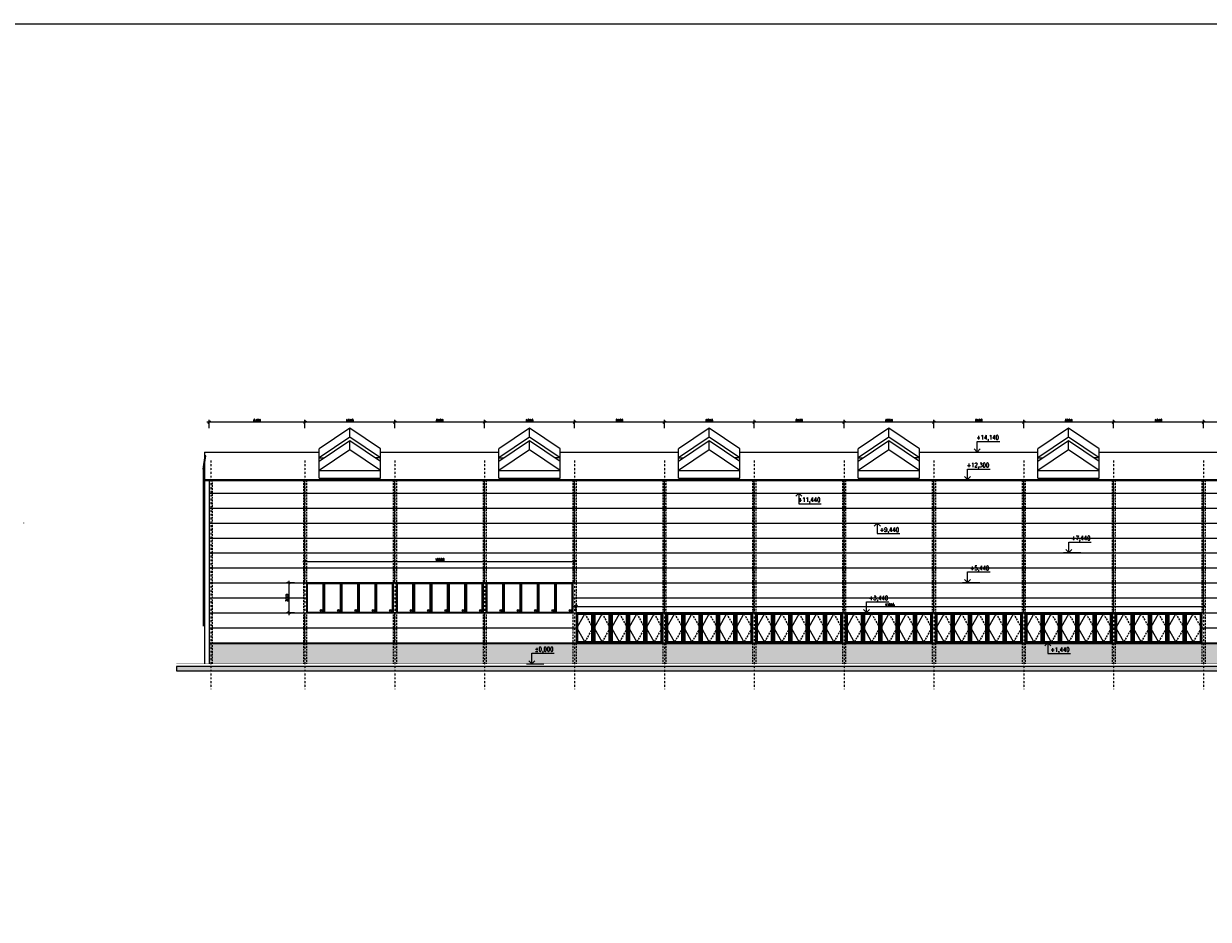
# Model space of a CAD drawing. Header units: millimetres. Extents: x -485339 to 286898, y -1189934 to 1602269.
# Tile 92 of 230: x -152662 to -73555, y -989701 to -929891. Entities that reach past the tile are written whole.
import ezdxf
from ezdxf.enums import TextEntityAlignment as Align

# ---------------------------------------------------------------- set-up
doc = ezdxf.new("R2010")
doc.units = ezdxf.units.MM
doc.header["$LTSCALE"] = 10
doc.linetypes.add('DASHDOT', pattern=[25.4, 12.7, -6.35, 0, -6.35])
doc.linetypes.add('ČÁRKOVANÁ', pattern=[19.05, 12.7, -6.35])
doc.layers.get('Defpoints').update_dxf_attribs({"lineweight": 0})
for name, color, linetype, lineweight in [('N_kóty', 10, 'Continuous', 18), ('N_okna', 10, 'Continuous', 18), ('N_popis_fasáda', 212, 'Continuous', 18), ('N_čáry_obv.plášt', 212, 'Continuous', 18), ('N_šrary', 10, 'Continuous', 18), ('St_kóty_výškové', 132, 'Continuous', 18), ('St_otvory_okna', 40, 'Continuous', 18), ('St_sloupy_opláštění_pohled', 25, 'ČÁRKOVANÁ', 18), ('St_čáry_obrys', 5, 'Continuous', 35), ('St_čáry_plné', 250, 'Continuous', 18), ('St_šrafy', 250, 'Continuous', 18)]:
    doc.layers.add(name, color=color, linetype=linetype, lineweight=lineweight)
doc.styles.add('ROMANS', font='romans.shx', dxfattribs={"width": 0.8})
doc.styles.get("Standard").update_dxf_attribs({"font": 'simplex.shx', "width": 0.8})
doc.dimstyles.new('stavebníM100', dxfattribs={"dimtxt": 165, "dimasz": 170, "dimexe": 150, "dimexo": 100, "dimgap": 30, "dimtad": 1, "dimdec": 0, "dimtxsty": 'Standard', "dimblk": 'OBLIQUE', "dimcen": -2.5, "dimdle": 150, "dimclrd": 256, "dimclre": 256, "dimclrt": 256, "dimadec": 4, "dimazin": 0, "dimtfac": 1, "dimtdec": 0, "dimtmove": 2, "dimatfit": 3, "dimldrblk": 'OBLIQUE', "dimfxl": 400, "dimfxlon": 1, "dimlwd": -1, "dimlwe": -1, "dimarcsym": 0})

# ---------------------------------------------------------------- blocks, each defined once
blk = doc.blocks.new('*U5599')
at = {"layer": 'St_sloupy_opláštění_pohled'}
for points in [[(-105, 6125), (-105, -6125)], [(105, 6125), (105, -6125)]]:
    blk.add_lwpolyline(points, dxfattribs=at)
blk = doc.blocks.new('*U5598')
at = {"layer": 'St_šrafy'}
for p in [(-60000, 0), (-54000, 0), (-48000, 0), (-42000, 0), (-36000, 0), (-30000, 0), (-24000, 0), (-18000, 0), (-12000, 0), (-6000, 0), (0, 0)]:
    blk.add_blockref('*U5599', p, dxfattribs=at)
blk = doc.blocks.new('*U5685')
at = {"layer": 'N_okna'}
for points in [[(2050, 273), (0, 1674), (-2050, 273)], [(0, 1073), (0, 1674)], [(2050, -328), (0, 1073), (-2050, -328)], [(2050, -573), (0, 828), (-2050, -573)], [(0, 227), (0, 828)], [(2050, -1174), (0, 227), (-2050, -1174)]]:
    blk.add_lwpolyline(points, dxfattribs=at)
at = {"layer": 'St_čáry_plné'}
for points in [[(-2050, -1674), (-2050, 273)], [(2050, -1674), (2050, 273)], [(-2050, -328), (-1691, -328)], [(2050, -328), (1691, -328)], [(-2050, -1174), (2050, -1174)], [(-2050, -1674), (2050, -1674)]]:
    blk.add_lwpolyline(points, dxfattribs=at)
blk = doc.blocks.new('*U5684')
at = {"layer": 'St_čáry_plné'}
for p in [(0, 0), (12000, 0), (24000, 0), (36000, 0), (48000, 0)]:
    blk.add_blockref('*U5685', p, dxfattribs=at)
blk = doc.blocks.new('*U4032')
at = {"color": 0, "linetype": 'ByBlock', "lineweight": -2}
blk.add_line((3, 0), (-7, 0), dxfattribs=at)
for points in [[(0, 0), (0, -6.12), (0, -6.12), (-13, -6.12)], [(1.75, -1.75), (0, 0), (-1.75, -1.75)]]:
    blk.add_lwpolyline(points, dxfattribs=at)
at = {"color": 0, "linetype": 'ByBlock', "lineweight": -2, "style": 'ROMANS', "width": 0.8}
for tag, p in [('VYSKA', (-3.45, -2.62)), ('POPIS_001', (-12.5, -7.13))]:
    blk.add_attdef(tag, text='', height=2.5, dxfattribs=at).set_placement(p, align=Align.TOP_RIGHT)
blk = doc.blocks.new('*U3985')
at = {"color": 0, "linetype": 'ByBlock', "lineweight": -2}
blk.add_line((3, 0), (-7, 0), dxfattribs=at)
for points in [[(0, 0), (0, 6.12), (0, 6.12), (-13, 6.12)], [(1.75, 1.75), (0, 0), (-1.75, 1.75)]]:
    blk.add_lwpolyline(points, dxfattribs=at)
at = {"color": 0, "linetype": 'ByBlock', "lineweight": -2, "style": 'ROMANS', "width": 0.8}
for tag, p in [('VYSKA', (-3.45, 9.62)), ('POPIS_001', (-12.5, 5.12))]:
    blk.add_attdef(tag, text='', height=2.5, dxfattribs=at).set_placement(p, align=Align.TOP_RIGHT)
blk = doc.blocks.new('*U4033')
at = {"color": 0, "linetype": 'ByBlock', "lineweight": -2}
blk.add_line((3, 0), (-7, 0), dxfattribs=at)
for points in [[(0, 0), (0, 6.12), (0, 6.12), (-13, 6.12)], [(1.75, 1.75), (0, 0), (-1.75, 1.75)]]:
    blk.add_lwpolyline(points, dxfattribs=at)
at = {"color": 0, "linetype": 'ByBlock', "lineweight": -2, "style": 'ROMANS', "width": 0.8}
for tag, p in [('VYSKA', (-3.45, 9.62)), ('POPIS_001', (-12.5, 5.12))]:
    blk.add_attdef(tag, text='', height=2.5, dxfattribs=at).set_placement(p, align=Align.TOP_RIGHT)
blk = doc.blocks.new('*U4034')
at = {"color": 0, "linetype": 'ByBlock', "lineweight": -2}
blk.add_line((3, 0), (-7, 0), dxfattribs=at)
for points in [[(0, 0), (0, -6.12), (0, -6.12), (-13, -6.12)], [(1.75, -1.75), (0, 0), (-1.75, -1.75)]]:
    blk.add_lwpolyline(points, dxfattribs=at)
at = {"color": 0, "linetype": 'ByBlock', "lineweight": -2, "style": 'ROMANS', "width": 0.8}
for tag, p in [('VYSKA', (-3.45, -2.62)), ('POPIS_001', (-12.5, -7.13))]:
    blk.add_attdef(tag, text='', height=2.5, dxfattribs=at).set_placement(p, align=Align.TOP_RIGHT)
blk = doc.blocks.new('_OBLIQUE')
at = {"color": 0, "linetype": 'ByBlock'}
blk.add_line((-0.5, -0.5), (0.5, 0.5), dxfattribs=at)
blk = doc.blocks.new('*D6759')
at = {"layer": 'Defpoints', "color": 0}
for p in [(-73880, -956505), (-73880, -959059), (-70505, -959334)]:
    blk.add_point(p, dxfattribs=at)
at = {"layer": 'N_popis_fasáda'}
for p, q in [((-73880, -956905), (-73880, -956355)), ((-70505, -956905), (-70505, -956355)), ((-70355, -956505), (-74030, -956505))]:
    blk.add_line(p, q, dxfattribs=at)
at = {"layer": 'N_popis_fasáda', "linetype": 'ByBlock', "xscale": 170, "yscale": 170, "zscale": 170, "rotation": 180}
blk.add_blockref('_OBLIQUE', (-73880, -956505), dxfattribs=at)
at = {"layer": 'N_popis_fasáda', "linetype": 'ByBlock', "xscale": 170, "yscale": 170, "zscale": 170}
blk.add_blockref('_OBLIQUE', (-70505, -956505), dxfattribs=at)
at = {"layer": 'N_popis_fasáda', "insert": (-72192, -956393), "char_height": 165, "attachment_point": 5}
blk.add_mtext('3375', dxfattribs=at)
blk = doc.blocks.new('*D6760')
at = {"layer": 'Defpoints', "color": 0}
for p in [(-79880, -956505), (-79880, -959062), (-73880, -959059)]:
    blk.add_point(p, dxfattribs=at)
at = {"layer": 'N_popis_fasáda'}
for p, q in [((-79880, -956905), (-79880, -956355)), ((-73880, -956905), (-73880, -956355)), ((-73730, -956505), (-80030, -956505))]:
    blk.add_line(p, q, dxfattribs=at)
at = {"layer": 'N_popis_fasáda', "linetype": 'ByBlock', "xscale": 170, "yscale": 170, "zscale": 170, "rotation": 180}
blk.add_blockref('_OBLIQUE', (-79880, -956505), dxfattribs=at)
at = {"layer": 'N_popis_fasáda', "linetype": 'ByBlock', "xscale": 170, "yscale": 170, "zscale": 170}
blk.add_blockref('_OBLIQUE', (-73880, -956505), dxfattribs=at)
at = {"layer": 'N_popis_fasáda', "insert": (-76880, -956393), "char_height": 165, "attachment_point": 5}
blk.add_mtext('6000', dxfattribs=at)
blk = doc.blocks.new('*D6761')
at = {"layer": 'Defpoints', "color": 0}
for p in [(-85880, -956505), (-85880, -959062), (-79880, -959062)]:
    blk.add_point(p, dxfattribs=at)
at = {"layer": 'N_popis_fasáda'}
for p, q in [((-85880, -956905), (-85880, -956355)), ((-79880, -956905), (-79880, -956355)), ((-79730, -956505), (-86030, -956505))]:
    blk.add_line(p, q, dxfattribs=at)
at = {"layer": 'N_popis_fasáda', "linetype": 'ByBlock', "xscale": 170, "yscale": 170, "zscale": 170, "rotation": 180}
blk.add_blockref('_OBLIQUE', (-85880, -956505), dxfattribs=at)
at = {"layer": 'N_popis_fasáda', "linetype": 'ByBlock', "xscale": 170, "yscale": 170, "zscale": 170}
blk.add_blockref('_OBLIQUE', (-79880, -956505), dxfattribs=at)
at = {"layer": 'N_popis_fasáda', "insert": (-82880, -956393), "char_height": 165, "attachment_point": 5}
blk.add_mtext('6000', dxfattribs=at)
blk = doc.blocks.new('*D6762')
at = {"layer": 'Defpoints', "color": 0}
for p in [(-91880, -956505), (-91880, -959062), (-85880, -959062)]:
    blk.add_point(p, dxfattribs=at)
at = {"layer": 'N_popis_fasáda'}
for p, q in [((-91880, -956905), (-91880, -956355)), ((-85880, -956905), (-85880, -956355)), ((-85730, -956505), (-92030, -956505))]:
    blk.add_line(p, q, dxfattribs=at)
at = {"layer": 'N_popis_fasáda', "linetype": 'ByBlock', "xscale": 170, "yscale": 170, "zscale": 170, "rotation": 180}
blk.add_blockref('_OBLIQUE', (-91880, -956505), dxfattribs=at)
at = {"layer": 'N_popis_fasáda', "linetype": 'ByBlock', "xscale": 170, "yscale": 170, "zscale": 170}
blk.add_blockref('_OBLIQUE', (-85880, -956505), dxfattribs=at)
at = {"layer": 'N_popis_fasáda', "insert": (-88880, -956393), "char_height": 165, "attachment_point": 5}
blk.add_mtext('6000', dxfattribs=at)
blk = doc.blocks.new('*D6763')
at = {"layer": 'Defpoints', "color": 0}
for p in [(-97880, -956505), (-97880, -959062), (-91880, -959062)]:
    blk.add_point(p, dxfattribs=at)
at = {"layer": 'N_popis_fasáda'}
for p, q in [((-97880, -956905), (-97880, -956355)), ((-91880, -956905), (-91880, -956355)), ((-91730, -956505), (-98030, -956505))]:
    blk.add_line(p, q, dxfattribs=at)
at = {"layer": 'N_popis_fasáda', "linetype": 'ByBlock', "xscale": 170, "yscale": 170, "zscale": 170, "rotation": 180}
blk.add_blockref('_OBLIQUE', (-97880, -956505), dxfattribs=at)
at = {"layer": 'N_popis_fasáda', "linetype": 'ByBlock', "xscale": 170, "yscale": 170, "zscale": 170}
blk.add_blockref('_OBLIQUE', (-91880, -956505), dxfattribs=at)
at = {"layer": 'N_popis_fasáda', "insert": (-94880, -956393), "char_height": 165, "attachment_point": 5}
blk.add_mtext('6000', dxfattribs=at)
blk = doc.blocks.new('*D6764')
at = {"layer": 'Defpoints', "color": 0}
for p in [(-103880, -956505), (-103880, -959062), (-97880, -959062)]:
    blk.add_point(p, dxfattribs=at)
at = {"layer": 'N_popis_fasáda'}
for p, q in [((-103880, -956905), (-103880, -956355)), ((-97880, -956905), (-97880, -956355)), ((-97730, -956505), (-104030, -956505))]:
    blk.add_line(p, q, dxfattribs=at)
at = {"layer": 'N_popis_fasáda', "linetype": 'ByBlock', "xscale": 170, "yscale": 170, "zscale": 170, "rotation": 180}
blk.add_blockref('_OBLIQUE', (-103880, -956505), dxfattribs=at)
at = {"layer": 'N_popis_fasáda', "linetype": 'ByBlock', "xscale": 170, "yscale": 170, "zscale": 170}
blk.add_blockref('_OBLIQUE', (-97880, -956505), dxfattribs=at)
at = {"layer": 'N_popis_fasáda', "insert": (-100880, -956393), "char_height": 165, "attachment_point": 5}
blk.add_mtext('6000', dxfattribs=at)
blk = doc.blocks.new('*D6765')
at = {"layer": 'Defpoints', "color": 0}
for p in [(-109880, -956505), (-109880, -959062), (-103880, -959062)]:
    blk.add_point(p, dxfattribs=at)
at = {"layer": 'N_popis_fasáda'}
for p, q in [((-109880, -956905), (-109880, -956355)), ((-103880, -956905), (-103880, -956355)), ((-103730, -956505), (-110030, -956505))]:
    blk.add_line(p, q, dxfattribs=at)
at = {"layer": 'N_popis_fasáda', "linetype": 'ByBlock', "xscale": 170, "yscale": 170, "zscale": 170, "rotation": 180}
blk.add_blockref('_OBLIQUE', (-109880, -956505), dxfattribs=at)
at = {"layer": 'N_popis_fasáda', "linetype": 'ByBlock', "xscale": 170, "yscale": 170, "zscale": 170}
blk.add_blockref('_OBLIQUE', (-103880, -956505), dxfattribs=at)
at = {"layer": 'N_popis_fasáda', "insert": (-106880, -956393), "char_height": 165, "attachment_point": 5}
blk.add_mtext('6000', dxfattribs=at)
blk = doc.blocks.new('*D6767')
at = {"layer": 'Defpoints', "color": 0}
for p in [(-115880, -956505), (-115880, -959119), (-109880, -959062)]:
    blk.add_point(p, dxfattribs=at)
at = {"layer": 'N_popis_fasáda'}
for p, q in [((-115880, -956905), (-115880, -956355)), ((-109880, -956905), (-109880, -956355)), ((-109730, -956505), (-116030, -956505))]:
    blk.add_line(p, q, dxfattribs=at)
at = {"layer": 'N_popis_fasáda', "linetype": 'ByBlock', "xscale": 170, "yscale": 170, "zscale": 170, "rotation": 180}
blk.add_blockref('_OBLIQUE', (-115880, -956505), dxfattribs=at)
at = {"layer": 'N_popis_fasáda', "linetype": 'ByBlock', "xscale": 170, "yscale": 170, "zscale": 170}
blk.add_blockref('_OBLIQUE', (-109880, -956505), dxfattribs=at)
at = {"layer": 'N_popis_fasáda', "insert": (-112880, -956393), "char_height": 165, "attachment_point": 5}
blk.add_mtext('6000', dxfattribs=at)
blk = doc.blocks.new('*D6768')
at = {"layer": 'Defpoints', "color": 0}
for p in [(-121880, -956505), (-121880, -959119), (-115880, -959119)]:
    blk.add_point(p, dxfattribs=at)
at = {"layer": 'N_popis_fasáda'}
for p, q in [((-121880, -956905), (-121880, -956355)), ((-115880, -956905), (-115880, -956355)), ((-115730, -956505), (-122030, -956505))]:
    blk.add_line(p, q, dxfattribs=at)
at = {"layer": 'N_popis_fasáda', "linetype": 'ByBlock', "xscale": 170, "yscale": 170, "zscale": 170, "rotation": 180}
blk.add_blockref('_OBLIQUE', (-121880, -956505), dxfattribs=at)
at = {"layer": 'N_popis_fasáda', "linetype": 'ByBlock', "xscale": 170, "yscale": 170, "zscale": 170}
blk.add_blockref('_OBLIQUE', (-115880, -956505), dxfattribs=at)
at = {"layer": 'N_popis_fasáda', "insert": (-118880, -956393), "char_height": 165, "attachment_point": 5}
blk.add_mtext('6000', dxfattribs=at)
blk = doc.blocks.new('*D6769')
at = {"layer": 'Defpoints', "color": 0}
for p in [(-127880, -956505), (-127880, -959119), (-121880, -959119)]:
    blk.add_point(p, dxfattribs=at)
at = {"layer": 'N_popis_fasáda'}
for p, q in [((-127880, -956905), (-127880, -956355)), ((-121880, -956905), (-121880, -956355)), ((-121730, -956505), (-128030, -956505))]:
    blk.add_line(p, q, dxfattribs=at)
at = {"layer": 'N_popis_fasáda', "linetype": 'ByBlock', "xscale": 170, "yscale": 170, "zscale": 170, "rotation": 180}
blk.add_blockref('_OBLIQUE', (-127880, -956505), dxfattribs=at)
at = {"layer": 'N_popis_fasáda', "linetype": 'ByBlock', "xscale": 170, "yscale": 170, "zscale": 170}
blk.add_blockref('_OBLIQUE', (-121880, -956505), dxfattribs=at)
at = {"layer": 'N_popis_fasáda', "insert": (-124880, -956393), "char_height": 165, "attachment_point": 5}
blk.add_mtext('6000', dxfattribs=at)
blk = doc.blocks.new('*D6770')
at = {"layer": 'Defpoints', "color": 0}
for p in [(-133880, -956505), (-133880, -959059), (-127880, -959119)]:
    blk.add_point(p, dxfattribs=at)
at = {"layer": 'N_popis_fasáda'}
for p, q in [((-133880, -956905), (-133880, -956355)), ((-127880, -956905), (-127880, -956355)), ((-127730, -956505), (-134030, -956505))]:
    blk.add_line(p, q, dxfattribs=at)
at = {"layer": 'N_popis_fasáda', "linetype": 'ByBlock', "xscale": 170, "yscale": 170, "zscale": 170, "rotation": 180}
blk.add_blockref('_OBLIQUE', (-133880, -956505), dxfattribs=at)
at = {"layer": 'N_popis_fasáda', "linetype": 'ByBlock', "xscale": 170, "yscale": 170, "zscale": 170}
blk.add_blockref('_OBLIQUE', (-127880, -956505), dxfattribs=at)
at = {"layer": 'N_popis_fasáda', "insert": (-130880, -956393), "char_height": 165, "attachment_point": 5}
blk.add_mtext('6000', dxfattribs=at)
blk = doc.blocks.new('*D6771')
at = {"layer": 'Defpoints', "color": 0}
for p in [(-140280, -956505), (-133880, -959059), (-140280, -960338)]:
    blk.add_point(p, dxfattribs=at)
at = {"layer": 'N_popis_fasáda'}
for p, q in [((-140280, -956905), (-140280, -956355)), ((-133880, -956905), (-133880, -956355)), ((-133730, -956505), (-140430, -956505))]:
    blk.add_line(p, q, dxfattribs=at)
at = {"layer": 'N_popis_fasáda', "linetype": 'ByBlock', "xscale": 170, "yscale": 170, "zscale": 170, "rotation": 180}
blk.add_blockref('_OBLIQUE', (-140280, -956505), dxfattribs=at)
at = {"layer": 'N_popis_fasáda', "linetype": 'ByBlock', "xscale": 170, "yscale": 170, "zscale": 170}
blk.add_blockref('_OBLIQUE', (-133880, -956505), dxfattribs=at)
at = {"layer": 'N_popis_fasáda', "insert": (-137080, -956393), "char_height": 165, "attachment_point": 5}
blk.add_mtext('6400', dxfattribs=at)
blk = doc.blocks.new('G$C858BC952')
at = {"layer": 'Defpoints'}
blk.add_lwpolyline([(5790, 0), (6000, 0), (6000, 2000), (5790, 2000)], close=True, dxfattribs=at)
at = {"layer": 'N_okna'}
for p, q in [((0, 2000), (0, 0)), ((1158, 2000), (0, 2000)), ((50, 1950), (50, 50)), ((1108, 1950), (50, 1950)), ((579, 1950), (50, 1000)), ((100, 1900), (100, 100)), ((1058, 1900), (100, 1900)), ((1058, 100), (1058, 1900)), ((1108, 50), (1108, 1950)), ((1158, 0), (1158, 2000)), ((1158, 2000), (1158, 0)), ((2000, 2000), (1158, 2000)), ((1208, 1950), (1208, 50)), ((2266, 1950), (1208, 1950)), ((1737, 1950), (1208, 1000)), ((1258, 1900), (1258, 100)), ((2216, 1900), (1258, 1900)), ((3000, 2000), (2000, 2000)), ((2216, 100), (2216, 1900)), ((2266, 50), (2266, 1950)), ((2316, 0), (2316, 2000)), ((2316, 2000), (2316, 0)), ((2366, 1950), (2366, 50)), ((3424, 1950), (2366, 1950)), ((2895, 1950), (2366, 1000)), ((2416, 1900), (2416, 100)), ((3374, 1900), (2416, 1900)), ((4000, 2000), (3000, 2000)), ((3374, 100), (3374, 1900)), ((3424, 50), (3424, 1950)), ((3474, 0), (3474, 2000)), ((3474, 2000), (3474, 0)), ((3524, 1950), (3524, 50)), ((4582, 1950), (3524, 1950)), ((4053, 1950), (3524, 1000)), ((3574, 1900), (3574, 100)), ((4532, 1900), (3574, 1900)), ((5000, 2000), (4000, 2000)), ((4532, 100), (4532, 1900)), ((4582, 50), (4582, 1950)), ((4632, 0), (4632, 2000)), ((4632, 2000), (4632, 0)), ((4682, 1950), (4682, 50)), ((5740, 1950), (4682, 1950)), ((5211, 1950), (4682, 1000)), ((4732, 1900), (4732, 100)), ((5690, 1900), (4732, 1900)), ((5790, 2000), (5000, 2000)), ((5690, 100), (5690, 1900)), ((5740, 50), (5740, 1950)), ((5790, 0), (5790, 2000)), ((50, 1000), (579, 50)), ((1208, 1000), (1737, 50)), ((2366, 1000), (2895, 50)), ((3524, 1000), (4053, 50)), ((4682, 1000), (5211, 50)), ((0, 0), (1158, 0)), ((50, 50), (1108, 50)), ((100, 100), (1058, 100)), ((1158, 0), (2316, 0)), ((1208, 50), (2266, 50)), ((1258, 100), (2216, 100)), ((2316, 0), (3474, 0)), ((2366, 50), (3424, 50)), ((2416, 100), (3374, 100)), ((3474, 0), (4632, 0)), ((3524, 50), (4582, 50)), ((3574, 100), (4532, 100)), ((4632, 0), (5790, 0)), ((4682, 50), (5740, 50)), ((4732, 100), (5690, 100))]:
    blk.add_line(p, q, dxfattribs=at)
at = {"layer": 'N_okna', "linetype": 'ČÁRKOVANÁ'}
for p, q in [((579, 1950), (1108, 1000)), ((1737, 1950), (2266, 1000)), ((2895, 1950), (3424, 1000)), ((4053, 1950), (4582, 1000)), ((5211, 1950), (5740, 1000)), ((1108, 1000), (579, 50)), ((2266, 1000), (1737, 50)), ((3424, 1000), (2895, 50)), ((4582, 1000), (4053, 50)), ((5740, 1000), (5211, 50))]:
    blk.add_line(p, q, dxfattribs=at)
blk = doc.blocks.new('G$C11531CCE')
at = {"layer": 'N_okna'}
h = blk.add_hatch(color=256, dxfattribs=at)
h.dxf.hatch_style = 1
edge = h.paths.add_edge_path()
edge.add_arc((-5021, 164), 63.6, 0, 360)
h = blk.add_hatch(color=256, dxfattribs=at)
h.dxf.hatch_style = 1
edge = h.paths.add_edge_path()
edge.add_arc((-3863, 164), 63.6, 0, 360)
h = blk.add_hatch(color=256, dxfattribs=at)
h.dxf.hatch_style = 1
edge = h.paths.add_edge_path()
edge.add_arc((-2705, 164), 63.6, 0, 360)
h = blk.add_hatch(color=256, dxfattribs=at)
h.dxf.hatch_style = 1
edge = h.paths.add_edge_path()
edge.add_arc((-1547, 164), 63.6, 0, 360)
h = blk.add_hatch(color=256, dxfattribs=at)
h.dxf.hatch_style = 1
edge = h.paths.add_edge_path()
edge.add_arc((-389, 164), 63.6, 0, 360)
at = {"layer": 'Defpoints'}
blk.add_lwpolyline([(0, 0), (-210, 0), (-210, 2000), (0, 2000)], close=True, dxfattribs=at)
at = {"layer": 'N_okna'}
for p, q in [((-6000, 2000), (-6000, 0)), ((-4842, 2000), (-6000, 2000)), ((-5950, 1950), (-5950, 50)), ((-4892, 1950), (-5950, 1950)), ((-4892, 50), (-4892, 1950)), ((-4842, 0), (-4842, 2000)), ((-4842, 2000), (-4842, 0)), ((-4842, 2000), (-4842, 0)), ((-3884, 2000), (-4842, 2000)), ((-4842, 2000), (-4842, 0)), ((-3684, 2000), (-4842, 2000)), ((-4792, 1950), (-4792, 50)), ((-3734, 1950), (-4792, 1950)), ((-2826, 2000), (-3884, 2000)), ((-3734, 50), (-3734, 1950)), ((-3684, 0), (-3684, 2000)), ((-3684, 2000), (-3684, 0)), ((-3684, 2000), (-3684, 0)), ((-3684, 2000), (-3684, 0)), ((-2526, 2000), (-3684, 2000)), ((-3634, 1950), (-3634, 50)), ((-2576, 1950), (-3634, 1950)), ((-1768, 2000), (-2826, 2000)), ((-2576, 50), (-2576, 1950)), ((-2526, 0), (-2526, 2000)), ((-2526, 2000), (-2526, 0)), ((-2526, 2000), (-2526, 0)), ((-2526, 2000), (-2526, 0)), ((-1368, 2000), (-2526, 2000)), ((-2476, 1950), (-2476, 50)), ((-1418, 1950), (-2476, 1950)), ((-710, 2000), (-1768, 2000)), ((-1418, 50), (-1418, 1950)), ((-1368, 0), (-1368, 2000)), ((-1368, 2000), (-1368, 0)), ((-1368, 2000), (-1368, 0)), ((-1368, 2000), (-1368, 0)), ((-210, 2000), (-1368, 2000)), ((-1318, 1950), (-1318, 50)), ((-260, 1950), (-1318, 1950)), ((-260, 50), (-260, 1950)), ((-210, 0), (-210, 2000)), ((-210, 2000), (-210, 0)), ((-210, 2000), (-210, 0)), ((-6000, 0), (-4842, 0)), ((-5950, 50), (-4892, 50)), ((-4842, 0), (-3684, 0)), ((-4792, 50), (-3734, 50)), ((-3684, 0), (-2526, 0)), ((-3634, 50), (-2576, 50)), ((-2526, 0), (-1368, 0)), ((-2476, 50), (-1418, 50)), ((-1368, 0), (-210, 0)), ((-1318, 50), (-260, 50))]:
    blk.add_line(p, q, dxfattribs=at)
blk.add_lwpolyline([(-6000, 0), (0, 0), (0, 2000), (-6000, 2000)], close=True, dxfattribs=at)
blk.add_lwpolyline([(-6000, 0), (0, 0), (0, 2000), (-6000, 2000)], close=True, dxfattribs=at)
for centre in [(-5021, 164), (-3863, 164), (-2705, 164), (-1547, 164), (-389, 164)]:
    blk.add_circle(centre, 63.6, dxfattribs=at)
blk = doc.blocks.new('*D6798')
at = {"layer": 'Defpoints', "color": 0}
for p in [(-115880, -965802), (-133880, -969239), (-115880, -969239)]:
    blk.add_point(p, dxfattribs=at)
at = {"layer": 'N_kóty'}
for p, q in [((-134030, -965802), (-115730, -965802)), ((-133880, -966202), (-133880, -965652)), ((-115880, -966202), (-115880, -965652))]:
    blk.add_line(p, q, dxfattribs=at)
at = {"layer": 'N_kóty', "linetype": 'ByBlock', "xscale": 170, "yscale": 170, "zscale": 170, "rotation": 180}
blk.add_blockref('_OBLIQUE', (-133880, -965802), dxfattribs=at)
at = {"layer": 'N_kóty', "linetype": 'ByBlock', "xscale": 170, "yscale": 170, "zscale": 170}
blk.add_blockref('_OBLIQUE', (-115880, -965802), dxfattribs=at)
at = {"layer": 'N_kóty', "insert": (-124880, -965690), "char_height": 165, "attachment_point": 5}
blk.add_mtext('18000', dxfattribs=at)
blk = doc.blocks.new('*D6799')
at = {"layer": 'Defpoints', "color": 0}
for p in [(-133880, -967239), (-134967, -969239), (-133880, -969239)]:
    blk.add_point(p, dxfattribs=at)
at = {"layer": 'N_kóty'}
for p, q in [((-134567, -967239), (-135117, -967239)), ((-134967, -967089), (-134967, -969389)), ((-134567, -969239), (-135117, -969239))]:
    blk.add_line(p, q, dxfattribs=at)
at = {"layer": 'N_kóty', "linetype": 'ByBlock', "xscale": 170, "yscale": 170, "zscale": 170}
for p, rotation in [((-134967, -967239), 90), ((-134967, -969239), 270)]:
    blk.add_blockref('_OBLIQUE', p, dxfattribs=dict(at, rotation=rotation))
at = {"layer": 'N_kóty', "insert": (-135080, -968239), "char_height": 165, "attachment_point": 5, "rotation": 90}
blk.add_mtext('2000', dxfattribs=at)
blk = doc.blocks.new('*D6800')
at = {"layer": 'Defpoints', "color": 0}
for p in [(-73880, -968815), (-115775, -969239), (-73880, -975528)]:
    blk.add_point(p, dxfattribs=at)
at = {"layer": 'N_kóty'}
for p, q in [((-115925, -968815), (-73730, -968815)), ((-115775, -969139), (-115775, -968665)), ((-73880, -969215), (-73880, -968665))]:
    blk.add_line(p, q, dxfattribs=at)
at = {"layer": 'N_kóty', "linetype": 'ByBlock', "xscale": 170, "yscale": 170, "zscale": 170, "rotation": 180}
blk.add_blockref('_OBLIQUE', (-115775, -968815), dxfattribs=at)
at = {"layer": 'N_kóty', "linetype": 'ByBlock', "xscale": 170, "yscale": 170, "zscale": 170}
blk.add_blockref('_OBLIQUE', (-73880, -968815), dxfattribs=at)
at = {"layer": 'N_kóty', "insert": (-94827, -968702), "char_height": 165, "attachment_point": 5}
blk.add_mtext('41895', dxfattribs=at)
blk = doc.blocks.new('G$CFAF26708')
at = {"layer": 'N_okna'}
h = blk.add_hatch(color=256, dxfattribs=at)
h.dxf.hatch_style = 1
edge = h.paths.add_edge_path()
edge.add_arc((979, 164), 63.6, 0, 360)
h = blk.add_hatch(color=256, dxfattribs=at)
h.dxf.hatch_style = 1
edge = h.paths.add_edge_path()
edge.add_arc((2137, 164), 63.6, 0, 360)
h = blk.add_hatch(color=256, dxfattribs=at)
h.dxf.hatch_style = 1
edge = h.paths.add_edge_path()
edge.add_arc((3295, 164), 63.6, 0, 360)
h = blk.add_hatch(color=256, dxfattribs=at)
h.dxf.hatch_style = 1
edge = h.paths.add_edge_path()
edge.add_arc((4453, 164), 63.6, 0, 360)
h = blk.add_hatch(color=256, dxfattribs=at)
h.dxf.hatch_style = 1
edge = h.paths.add_edge_path()
edge.add_arc((5611, 164), 63.6, 0, 360)
for p, q in [((0, 2000), (0, 0)), ((1158, 2000), (0, 2000)), ((50, 1950), (50, 50)), ((1108, 1950), (50, 1950)), ((1108, 50), (1108, 1950)), ((1158, 0), (1158, 2000)), ((1158, 2000), (1158, 0)), ((1158, 2000), (1158, 0)), ((2116, 2000), (1158, 2000)), ((1158, 2000), (1158, 0)), ((2316, 2000), (1158, 2000)), ((1208, 1950), (1208, 50)), ((2266, 1950), (1208, 1950)), ((3174, 2000), (2116, 2000)), ((2266, 50), (2266, 1950)), ((2316, 0), (2316, 2000)), ((2316, 2000), (2316, 0)), ((2316, 2000), (2316, 0)), ((2316, 2000), (2316, 0)), ((3474, 2000), (2316, 2000)), ((2366, 1950), (2366, 50)), ((3424, 1950), (2366, 1950)), ((4232, 2000), (3174, 2000)), ((3424, 50), (3424, 1950)), ((3474, 0), (3474, 2000)), ((3474, 2000), (3474, 0)), ((3474, 2000), (3474, 0)), ((3474, 2000), (3474, 0)), ((4632, 2000), (3474, 2000)), ((3524, 1950), (3524, 50)), ((4582, 1950), (3524, 1950)), ((5290, 2000), (4232, 2000)), ((4582, 50), (4582, 1950)), ((4632, 0), (4632, 2000)), ((4632, 2000), (4632, 0)), ((4632, 2000), (4632, 0)), ((4632, 2000), (4632, 0)), ((5790, 2000), (4632, 2000)), ((4682, 1950), (4682, 50)), ((5740, 1950), (4682, 1950)), ((5740, 50), (5740, 1950)), ((5790, 0), (5790, 2000)), ((5790, 2000), (5790, 0)), ((5790, 2000), (5790, 0)), ((0, 0), (1158, 0)), ((50, 50), (1108, 50)), ((1158, 0), (2316, 0)), ((1208, 50), (2266, 50)), ((2316, 0), (3474, 0)), ((2366, 50), (3424, 50)), ((3474, 0), (4632, 0)), ((3524, 50), (4582, 50)), ((4632, 0), (5790, 0)), ((4682, 50), (5740, 50))]:
    blk.add_line(p, q, dxfattribs=at)
for centre in [(979, 164), (2137, 164), (3295, 164), (4453, 164), (5611, 164)]:
    blk.add_circle(centre, 63.6, dxfattribs=at)
blk = doc.blocks.new('G$C0475EAA2')
at = {"layer": 'N_okna'}
for p, q in [((0, 2000), (0, 0)), ((1158, 2000), (0, 2000)), ((50, 1950), (50, 50)), ((1108, 1950), (50, 1950)), ((579, 1950), (50, 1000)), ((100, 1900), (100, 100)), ((1058, 1900), (100, 1900)), ((1058, 100), (1058, 1900)), ((1108, 50), (1108, 1950)), ((1158, 0), (1158, 2000)), ((1158, 2000), (1158, 0)), ((2000, 2000), (1158, 2000)), ((1208, 1950), (1208, 50)), ((2266, 1950), (1208, 1950)), ((1737, 1950), (1208, 1000)), ((1258, 1900), (1258, 100)), ((2216, 1900), (1258, 1900)), ((3000, 2000), (2000, 2000)), ((2216, 100), (2216, 1900)), ((2266, 50), (2266, 1950)), ((2316, 0), (2316, 2000)), ((2316, 2000), (2316, 0)), ((2366, 1950), (2366, 50)), ((3424, 1950), (2366, 1950)), ((2895, 1950), (2366, 1000)), ((2416, 1900), (2416, 100)), ((3374, 1900), (2416, 1900)), ((4000, 2000), (3000, 2000)), ((3374, 100), (3374, 1900)), ((3424, 50), (3424, 1950)), ((3474, 0), (3474, 2000)), ((3474, 2000), (3474, 0)), ((3524, 1950), (3524, 50)), ((4582, 1950), (3524, 1950)), ((4053, 1950), (3524, 1000)), ((3574, 1900), (3574, 100)), ((4532, 1900), (3574, 1900)), ((5000, 2000), (4000, 2000)), ((4532, 100), (4532, 1900)), ((4582, 50), (4582, 1950)), ((4632, 0), (4632, 2000)), ((4632, 2000), (4632, 0)), ((4682, 1950), (4682, 50)), ((5740, 1950), (4682, 1950)), ((5211, 1950), (4682, 1000)), ((4732, 1900), (4732, 100)), ((5690, 1900), (4732, 1900)), ((5790, 2000), (5000, 2000)), ((5690, 100), (5690, 1900)), ((5740, 50), (5740, 1950)), ((5790, 0), (5790, 2000)), ((50, 1000), (579, 50)), ((1208, 1000), (1737, 50)), ((2366, 1000), (2895, 50)), ((3524, 1000), (4053, 50)), ((4682, 1000), (5211, 50)), ((0, 0), (1158, 0)), ((50, 50), (1108, 50)), ((100, 100), (1058, 100)), ((1158, 0), (2316, 0)), ((1208, 50), (2266, 50)), ((1258, 100), (2216, 100)), ((2316, 0), (3474, 0)), ((2366, 50), (3424, 50)), ((2416, 100), (3374, 100)), ((3474, 0), (4632, 0)), ((3524, 50), (4582, 50)), ((3574, 100), (4532, 100)), ((4632, 0), (5790, 0)), ((4682, 50), (5740, 50)), ((4732, 100), (5690, 100))]:
    blk.add_line(p, q, dxfattribs=at)
at = {"layer": 'N_okna', "linetype": 'ČÁRKOVANÁ'}
for p, q in [((579, 1950), (1108, 1000)), ((1737, 1950), (2266, 1000)), ((2895, 1950), (3424, 1000)), ((4053, 1950), (4582, 1000)), ((5211, 1950), (5740, 1000)), ((1108, 1000), (579, 50)), ((2266, 1000), (1737, 50)), ((3424, 1000), (2895, 50)), ((4582, 1000), (4053, 50)), ((5740, 1000), (5211, 50))]:
    blk.add_line(p, q, dxfattribs=at)

msp = doc.modelspace()

# ---------------------------------------------------------------- hatches: boundary and pattern name
at = {"layer": 'N_šrary'}
h = msp.add_hatch(dxfattribs=at)
h.set_pattern_fill('AR-SAND', color=256, scale=5)
h.paths.add_polyline_path([(-70504.9, -971288.5), (-140279.9, -971288.5), (-140279.9, -972638.5), (-70504.9, -972638.5)])
at = {"layer": 'St_šrafy'}
h = msp.add_hatch(color=256, dxfattribs=at)
h.dxf.hatch_style = 1
h.paths.add_polyline_path([(-142454.3, -973113.5), (-42636.8, -973113.5), (-42636.8, -972813.5), (-142454.3, -972813.5)])

# ---------------------------------------------------------------- linework, layer by layer
at = {"layer": 'Defpoints'}
msp.add_lwpolyline([(-480994, -929890.9), (286897.8, -929890.9), (286897.8, -1189933.9), (-480994, -1189933.9)], close=True, dxfattribs=at)
at = {"layer": 'N_čáry_obv.plášt'}
for points in [[(-133879.9, -967238.5), (-133879.9, -960388.5)], [(-127879.9, -967238.5), (-127879.9, -960388.5)], [(-121879.9, -967238.5), (-121879.9, -960388.5)], [(-115879.9, -967238.5), (-115879.9, -960388.5)], [(-109879.9, -969238.5), (-109879.9, -960388.5)], [(-103879.9, -969238.5), (-103879.9, -960388.5)], [(-97879.9, -969238.5), (-97879.9, -960388.5)], [(-91879.9, -969238.5), (-91879.9, -960388.5)], [(-85879.9, -969238.5), (-85879.9, -960388.5)], [(-79879.9, -969238.5), (-79879.9, -960388.5)], [(-73879.9, -969238.5), (-73879.9, -960388.5)], [(-140279.9, -961238.5), (-70504.9, -961238.5)], [(-140279.9, -962238.5), (-70504.9, -962238.5)], [(-140279.9, -963238.5), (-70504.9, -963238.5)], [(-140279.9, -964238.5), (-70504.9, -964238.5)], [(-140279.9, -965238.5), (-70504.9, -965238.5)], [(-140279.9, -966238.5), (-70504.9, -966238.5)], [(-140279.9, -967238.5), (-70504.9, -967238.5)], [(-140279.9, -968238.5), (-133774.9, -968238.5)], [(-127984.9, -968238.5), (-127774.9, -968238.5)], [(-121984.9, -968238.5), (-121774.9, -968238.5)], [(-115984.9, -968238.5), (-70504.9, -968238.5)], [(-140279.9, -969238.5), (-70504.9, -969238.5)], [(-133879.9, -971238.5), (-133879.9, -969238.5)], [(-127879.9, -971238.5), (-127879.9, -969238.5)], [(-121879.9, -971238.5), (-121879.9, -969238.5)], [(-140279.9, -970238.5), (-115774.9, -970238.5)], [(-109984.9, -970238.5), (-109774.9, -970238.5)], [(-103984.9, -970238.5), (-103774.9, -970238.5)], [(-97984.9, -970238.5), (-97774.9, -970238.5)], [(-91984.9, -970238.5), (-91774.9, -970238.5)], [(-85984.9, -970238.5), (-85774.9, -970238.5)], [(-79984.9, -970238.5), (-79774.9, -970238.5)], [(-73984.9, -970238.5), (-70504.9, -970238.5)], [(-140279.9, -971238.5), (-70504.9, -971238.5)]]:
    msp.add_lwpolyline(points, dxfattribs=at)
at = {"layer": 'N_šrary'}
for points in [[(-140579.9, -960338.5), (-70504.9, -960338.5)], [(-140579.9, -960388.5), (-70504.9, -960388.5)], [(-140279.9, -971288.5), (-70504.9, -971288.5)]]:
    msp.add_lwpolyline(points, dxfattribs=at)
at = {"layer": 'St_otvory_okna'}
msp.add_lwpolyline([(-152661.6, -963251), (-152661.6, -963226)], dxfattribs=at)
at = {"layer": 'St_sloupy_opláštění_pohled', "linetype": 'DASHDOT'}
for points in [[(-140174.9, -959059.2), (-140174.9, -974336.9)], [(-133879.9, -959059.2), (-133879.9, -974336.9)], [(-127879.9, -959059.2), (-127879.9, -974336.9)], [(-121879.9, -959059.2), (-121879.9, -974336.9)], [(-115879.9, -959061.8), (-115879.9, -974339.6)], [(-109879.9, -959061.8), (-109879.9, -974339.6)], [(-103879.9, -959059.2), (-103879.9, -974336.9)], [(-97879.9, -959061.8), (-97879.9, -974339.6)], [(-91879.9, -959061.8), (-91879.9, -974339.6)], [(-85879.9, -959061.8), (-85879.9, -974339.6)], [(-79879.9, -959061.8), (-79879.9, -974339.6)], [(-73879.9, -959059.2), (-73879.9, -974336.9)]]:
    msp.add_lwpolyline(points, dxfattribs=at)
at = {"layer": 'St_sloupy_opláštění_pohled'}
msp.add_lwpolyline([(-140069.9, -960338.5), (-140069.9, -972638.5)], dxfattribs=at)
at = {"layer": 'St_čáry_obrys', "const_width": 10}
msp.add_lwpolyline([(-142454.3, -972638.5), (-42636.8, -972638.5)], dxfattribs=at)
at = {"layer": 'St_čáry_obrys'}
msp.add_lwpolyline([(-142454.3, -972638.5), (-142454.3, -972638.5), (-142454.3, -972638.5), (-142454.3, -972638.5)], close=True, dxfattribs=at)
at = {"layer": 'St_čáry_plné'}
for points in [[(-140683.5, -959631.4), (-140551.6, -958732.8)], [(-140633.5, -959635), (-140502.1, -958740.1)], [(-140579.9, -958494.3), (-140579.9, -958925.7)], [(-140502.1, -958740.1), (-140551.6, -958732.8)], [(-140579.9, -959269.8), (-140579.9, -972638.5)], [(-140683.5, -959631.4), (-140683.5, -970135.3)], [(-140633.5, -959635), (-140633.5, -970135.3)], [(-140279.9, -960338.5), (-140279.9, -972638.5)]]:
    msp.add_lwpolyline(points, dxfattribs=at)
at = {"layer": 'St_šrafy'}
for points in [[(-140579.9, -958494.3), (-132934.2, -958494.3)], [(-128834.2, -958494.3), (-120934.2, -958494.3)], [(-116834.2, -958494.3), (-108934.2, -958494.3)], [(-104834.2, -958494.3), (-96934.2, -958494.3)], [(-92834.2, -958494.3), (-84934.2, -958494.3)], [(-80834.2, -958494.3), (-72934.2, -958494.3)]]:
    msp.add_lwpolyline(points, dxfattribs=at)
msp.add_lwpolyline([(-142454.3, -973113.5), (-42636.8, -973113.5), (-42636.8, -972813.5), (-142454.3, -972813.5)], close=True, dxfattribs=at)

# ---------------------------------------------------------------- block references
at = {"layer": 'N_okna'}
for name, p in [('G$C11531CCE', (-127774.9, -969238.5)), ('G$C11531CCE', (-121774.9, -969238.5)), ('G$CFAF26708', (-121774.9, -969238.5)), ('G$C858BC952', (-115774.9, -971238.5)), ('G$C858BC952', (-109774.9, -971238.5)), ('G$C858BC952', (-103774.9, -971238.5)), ('G$C858BC952', (-97774.9, -971238.5)), ('G$C858BC952', (-91774.9, -971238.5)), ('G$C858BC952', (-85774.9, -971238.5)), ('G$C0475EAA2', (-79774.9, -971238.5))]:
    msp.add_blockref(name, p, dxfattribs=at)
at = {"layer": 'St_kóty_výškové'}
ref = msp.add_blockref('*U4033', (-88991.3, -958494.3), dxfattribs=dict(at, xscale=-115.8301158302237, yscale=115.8301158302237, zscale=115.8301158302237))
ref.add_attrib('VYSKA', '+14,140', dxfattribs={"layer": '0', "color": 0, "linetype": 'ByBlock', "lineweight": -2, "height": 289.58, "style": 'ROMANS', "width": 0.8}).set_placement((-87543.5, -957379.5), align=Align.TOP_RIGHT)
ref = msp.add_blockref('*U4033', (-89632.4, -960338.5), dxfattribs=dict(at, xscale=-115.8301158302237, yscale=115.8301158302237, zscale=115.8301158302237))
ref.add_attrib('VYSKA', '+12,300', dxfattribs={"layer": '0', "color": 0, "linetype": 'ByBlock', "lineweight": -2, "height": 289.58, "style": 'ROMANS', "width": 0.8}).set_placement((-88184.6, -959223.6), align=Align.TOP_RIGHT)
ref = msp.add_blockref('*U4034', (-100907.4, -961238.5), dxfattribs=dict(at, xscale=-115.8301158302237, yscale=115.8301158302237, zscale=115.8301158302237))
ref.add_attrib('VYSKA', '+11,440', dxfattribs={"layer": '0', "color": 0, "linetype": 'ByBlock', "lineweight": -2, "height": 289.58, "style": 'ROMANS', "width": 0.8}).set_placement((-99459.6, -961542.6), align=Align.TOP_RIGHT)
ref = msp.add_blockref('*U4034', (-95657.4, -963238.5), dxfattribs=dict(at, xscale=-115.8301158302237, yscale=115.8301158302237, zscale=115.8301158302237))
ref.add_attrib('VYSKA', '+9,440', dxfattribs={"layer": '0', "color": 0, "linetype": 'ByBlock', "lineweight": -2, "height": 289.58, "style": 'ROMANS', "width": 0.8}).set_placement((-94209.6, -963542.6), align=Align.TOP_RIGHT)
ref = msp.add_blockref('*U4033', (-82876.2, -965213.5), dxfattribs=dict(at, xscale=-115.8301158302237, yscale=115.8301158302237, zscale=115.8301158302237))
ref.add_attrib('VYSKA', '+7,440', dxfattribs={"layer": '0', "color": 0, "linetype": 'ByBlock', "lineweight": -2, "height": 289.58, "style": 'ROMANS', "width": 0.8}).set_placement((-81428.4, -964098.7), align=Align.TOP_RIGHT)
ref = msp.add_blockref('*U4033', (-89632.4, -967213.5), dxfattribs=dict(at, xscale=-115.8301158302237, yscale=115.8301158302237, zscale=115.8301158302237))
ref.add_attrib('VYSKA', '+5,440', dxfattribs={"layer": '0', "color": 0, "linetype": 'ByBlock', "lineweight": -2, "height": 289.58, "style": 'ROMANS', "width": 0.8}).set_placement((-88184.6, -966098.7), align=Align.TOP_RIGHT)
ref = msp.add_blockref('*U4033', (-96384.8, -969213.5), dxfattribs=dict(at, xscale=-115.8301158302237, yscale=115.8301158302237, zscale=115.8301158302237))
ref.add_attrib('VYSKA', '+3,440', dxfattribs={"layer": '0', "color": 0, "linetype": 'ByBlock', "lineweight": -2, "height": 289.58, "style": 'ROMANS', "width": 0.8}).set_placement((-94937, -968098.7), align=Align.TOP_RIGHT)
ref = msp.add_blockref('*U4032', (-84267.4, -971238.5), dxfattribs=dict(at, xscale=-115.8301158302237, yscale=115.8301158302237, zscale=115.8301158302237))
ref.add_attrib('VYSKA', '+1,440', dxfattribs={"layer": '0', "color": 0, "linetype": 'ByBlock', "lineweight": -2, "height": 289.58, "style": 'ROMANS', "width": 0.8}).set_placement((-82819.6, -971542.6), align=Align.TOP_RIGHT)
ref = msp.add_blockref('*U3985', (-118734.1, -972638.5), dxfattribs=dict(at, xscale=-115.8301158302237, yscale=115.8301158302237, zscale=115.8301158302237))
ref.add_attrib('VYSKA', '%%P0,000', dxfattribs={"layer": '0', "color": 0, "linetype": 'ByBlock', "lineweight": -2, "height": 289.58, "style": 'ROMANS', "width": 0.8}).set_placement((-117286.3, -971523.7), align=Align.TOP_RIGHT)
at = {"layer": 'St_čáry_plné'}
msp.add_blockref('*U5684', (-130884.2, -958565.4), dxfattribs=at)
at = {"layer": 'St_šrafy'}
msp.add_blockref('*U5598', (-73879.9, -966513.5), dxfattribs=at)

# ---------------------------------------------------------------- dimensions: what is measured, and where the dimension line sits
at = {"layer": 'N_kóty'}
for base, p1, p2, picture, middle in [((-115879.9, -965802.4), (-133879.9, -969238.5), (-115879.9, -969238.5), '*D6798', (-124879.9, -965689.9)), ((-73879.9, -968814.6), (-115774.9, -969238.5), (-73879.9, -975528.1), '*D6800', (-94827.4, -968702.1))]:
    dim = msp.add_linear_dim(base=base, p1=p1, p2=p2, dimstyle='stavebníM100', dxfattribs=at)
    dim.commit()
    dim.dimension.update_dxf_attribs({"geometry": picture, "text_midpoint": middle})
dim = msp.add_linear_dim(base=(-134967.3, -969238.5), p1=(-133879.9, -967238.5), p2=(-133879.9, -969238.5), angle=90, dimstyle='stavebníM100', dxfattribs=at)
dim.commit()
dim.dimension.update_dxf_attribs({"geometry": '*D6799', "text_midpoint": (-135079.8, -968238.5)})
at = {"layer": 'N_popis_fasáda'}
for base, p1, p2, picture, middle in [((-140279.9, -956505.5), (-133879.9, -959059.2), (-140279.9, -960338.5), '*D6771', (-137079.9, -956393)), ((-133879.9, -956505.5), (-127879.9, -959119.3), (-133879.9, -959059.2), '*D6770', (-130879.9, -956393)), ((-127879.9, -956505.5), (-121879.9, -959119.3), (-127879.9, -959119.3), '*D6769', (-124879.9, -956393)), ((-121879.9, -956505.5), (-115879.9, -959119.3), (-121879.9, -959119.3), '*D6768', (-118879.9, -956393)), ((-115879.9, -956505.5), (-109879.9, -959061.8), (-115879.9, -959119.3), '*D6767', (-112879.9, -956393)), ((-109879.9, -956505.5), (-103879.9, -959061.8), (-109879.9, -959061.8), '*D6765', (-106879.9, -956393)), ((-103879.9, -956505.5), (-97879.9, -959061.8), (-103879.9, -959061.8), '*D6764', (-100879.9, -956393)), ((-97879.9, -956505.5), (-91879.9, -959061.8), (-97879.9, -959061.8), '*D6763', (-94879.9, -956393)), ((-91879.9, -956505.5), (-85879.9, -959061.8), (-91879.9, -959061.8), '*D6762', (-88879.9, -956393)), ((-85879.9, -956505.5), (-79879.9, -959061.8), (-85879.9, -959061.8), '*D6761', (-82879.9, -956393)), ((-79879.9, -956505.5), (-73879.9, -959059.2), (-79879.9, -959061.8), '*D6760', (-76879.9, -956393)), ((-73879.9, -956505.5), (-70504.9, -959333.5), (-73879.9, -959059.2), '*D6759', (-72192.4, -956393))]:
    dim = msp.add_linear_dim(base=base, p1=p1, p2=p2, dimstyle='stavebníM100', dxfattribs=at)
    dim.commit()
    dim.dimension.update_dxf_attribs({"geometry": picture, "text_midpoint": middle})

doc.saveas('drawing.dxf')
